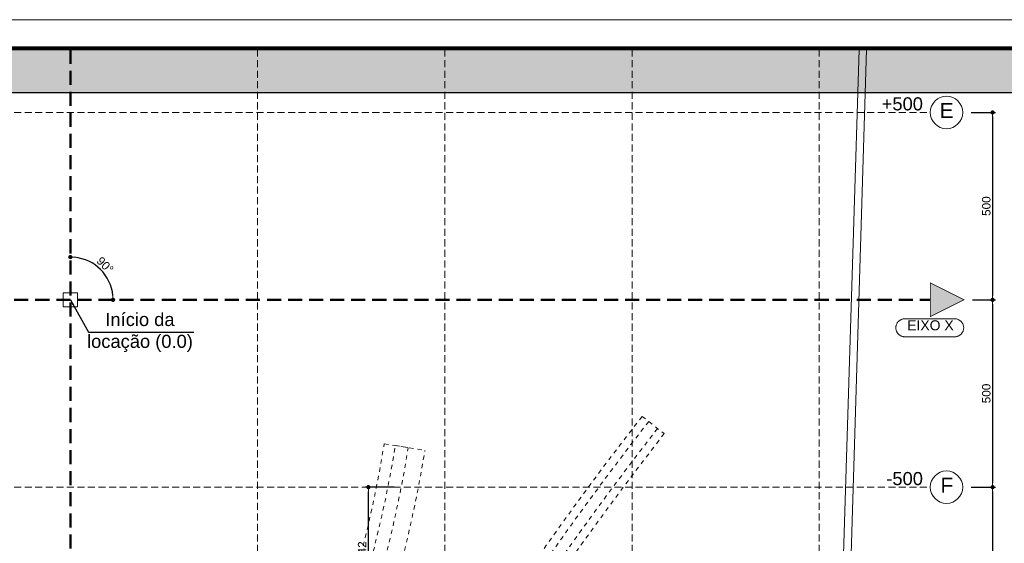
# Model space of a CAD drawing. Header units: millimetres. Extents: x 83 to 471, y -739 to 93.
# Tile 95 of 185: x 137 to 172, y -390 to -371. Entities that reach past the tile are written whole.
import ezdxf
from ezdxf.enums import TextEntityAlignment as Align

# ---------------------------------------------------------------- set-up
doc = ezdxf.new("R2010")
doc.units = ezdxf.units.MM
for name, pattern in [('CYPE_RAYA', [0.225, 0.1125, -0.1125]), ('CYPE_RAYAPUNTOPUNTO', [0.45, 0.225, -0.075, 0, -0.075, 0, -0.075]), ('TRAZO_HUECO', [0.75, 0.5, -0.25])]:
    doc.linetypes.add(name, pattern=pattern)
for name, color, linetype, lineweight in [('.', 7, 'Continuous', 5), ('__MAGNUS.Cota', 30, 'Continuous', 9), ('__MAGNUS.Margem', 7, 'Continuous', 70), ('__MAGNUS.Selo', 7, 'Continuous', 30), ('A-FLOR', 7, 'Continuous', 9), ('BL_CONTORNO', 7, 'Continuous', 30), ('CARGCIM', 7, 'Continuous', 9), ('COTA', 7, 'Continuous', 20), ('COTA_FORMAS', 7, 'CYPE_RAYAPUNTOPUNTO', 0), ('COTAS', 250, 'Continuous', 5), ('COTAS_REF_LINHAS', 7, 'Continuous', 20), ('LC-Eixos', 9, 'Continuous', 5), ('PECA_COMPLETA', 7, 'Continuous', 0)]:
    doc.layers.add(name, color=color, linetype=linetype, lineweight=lineweight)
doc.layers.add('COTAS - LOCAÇÃO', color=250, linetype='Continuous')
doc.styles.add('Arial', font='arial.ttf')
doc.styles.add('Arial Narrow', font='ARIALN.TTF')
doc.dimstyles.new('Copy of UM_75.000000', dxfattribs={"dimtxt": 0.3, "dimasz": 0.15, "dimexe": 0.1, "dimexo": 0.3, "dimgap": 0.07, "dimtad": 1, "dimdec": 0, "dimlfac": 75, "dimzin": 0, "dimdsep": 46, "dimtxsty": 'Arial', "dimblk": 'DOT', "dimcen": 0.09, "dimdle": 0.1, "dimclrd": 30, "dimclre": 30, "dimclrt": 7, "dimadec": 1, "dimazin": 2, "dimtfac": 1, "dimtdec": 0, "dimtofl": 0, "dimtmove": 0, "dimatfit": 3, "dimldrblk": 'DOT', "dimfxl": 1, "dimtolj": 1, "dimarcsym": 0})
doc.dimstyles.new('UM_50.000000 LOCAÇÃO', dxfattribs={"dimtxt": 0.22, "dimasz": 0.2, "dimexe": 0.1, "dimexo": 0.3, "dimgap": 0.07, "dimtad": 1, "dimjust": 1, "dimdec": 0, "dimlfac": 50, "dimdsep": 46, "dimtxsty": 'Arial', "dimcen": 0.09, "dimdle": 0.1, "dimse2": 1, "dimsd2": 1, "dimclrd": 30, "dimclre": 7, "dimclrt": 7, "dimadec": 1, "dimazin": 3, "dimtfac": 1, "dimtdec": 0, "dimtofl": 0, "dimtmove": 0, "dimatfit": 3, "dimfxl": 1, "dimtolj": 1, "dimarcsym": 0})

# ---------------------------------------------------------------- blocks, each defined once
blk = doc.blocks.new('*U1864')
at = {"layer": '__MAGNUS.Margem', "lineweight": 9}
blk.add_line((-1005.92, 828.72), (183.08, 828.72), dxfattribs=at)
at = {"layer": '__MAGNUS.Margem', "linetype": 'Continuous'}
blk.add_line((-980.92, 818.72), (173.08, 818.72), dxfattribs=at)
at = {"layer": '__MAGNUS.Selo', "style": 'Arial Narrow', "width": 1}
for tag, height, p in [('PROPRIETÁRIO', 3.4, (17.21, 48.91)), ('EDIFICAÇÃORESIDENCIAL', 3.4, (17.21, 40.61)), ('ESTRUTURAL', 3.4, (17.8, 20.69)), ('ANTEPROJETO', 2.43, (111.69, 13.5)), ('ARQ01/01', 5.5, (139.44, 9.5)), ('INDICADA', 2.43, (111.53, 8))]:
    blk.add_attdef(tag, text='', height=height, dxfattribs=at).set_placement(p, align=Align.MIDDLE_LEFT)
at = {"layer": '__MAGNUS.Selo', "lineweight": 30, "flags": 104}
for tag, p in [('ENDEREÇODAOBRA', (17.21, 33.54)), ('ENDEREÇODAOBRA', (17.21, 27.87)), ('TÍTULO', (17.21, 10.8))]:
    blk.add_attdef(tag, text='', height=3.4, dxfattribs=at).set_placement(p, align=Align.MIDDLE_LEFT)
blk = doc.blocks.new('_DOT')
at = {"layer": '__MAGNUS.Cota', "linetype": 'ByBlock'}
blk.add_line((-0.5, 0), (-1, 0), dxfattribs=at)
at = {"layer": '__MAGNUS.Cota', "linetype": 'ByBlock', "const_width": 0.5}
blk.add_lwpolyline([(-0.25, 0, 1), (0.25, 0, 1)], format="xyb", close=True, dxfattribs=at)
blk = doc.blocks.new('*D772')
at = {"layer": 'COTAS', "color": 30, "lineweight": -2}
for p, q in [((170.448, -374.6), (171.312, -374.6)), ((171.212, -374.75), (171.212, -381.117)), ((170.493, -381.267), (171.312, -381.267))]:
    blk.add_line(p, q, dxfattribs=at)
at = {"layer": 'Defpoints', "color": 0}
for p in [(170.148, -374.6), (170.193, -381.267), (171.212, -381.267)]:
    blk.add_point(p, dxfattribs=at)
at = {"layer": 'COTAS', "color": 30, "linetype": 'ByBlock', "lineweight": -2, "xscale": 0.15, "yscale": 0.15, "zscale": 0.15}
for p, rotation in [((171.212, -374.6), 90), ((171.212, -381.267), 270)]:
    blk.add_blockref('_DOT', p, dxfattribs=dict(at, rotation=rotation))
at = {"layer": 'COTAS', "color": 7, "insert": (170.988, -377.933), "char_height": 0.3, "attachment_point": 5, "rotation": 90, "style": 'Arial'}
blk.add_mtext('\\A1;500', dxfattribs=at)
blk = doc.blocks.new('*D773')
at = {"layer": 'COTAS', "color": 30, "lineweight": -2}
for p, q in [((170.493, -381.267), (171.312, -381.267)), ((171.212, -381.417), (171.212, -387.784)), ((170.448, -387.934), (171.312, -387.934))]:
    blk.add_line(p, q, dxfattribs=at)
at = {"layer": 'Defpoints', "color": 0}
for p in [(170.193, -381.267), (170.148, -387.934), (171.212, -387.934)]:
    blk.add_point(p, dxfattribs=at)
at = {"layer": 'COTAS', "color": 30, "linetype": 'ByBlock', "lineweight": -2, "xscale": 0.15, "yscale": 0.15, "zscale": 0.15}
for p, rotation in [((171.212, -381.267), 90), ((171.212, -387.934), 270)]:
    blk.add_blockref('_DOT', p, dxfattribs=dict(at, rotation=rotation))
at = {"layer": 'COTAS', "color": 7, "insert": (170.988, -384.6), "char_height": 0.3, "attachment_point": 5, "rotation": 90, "style": 'Arial'}
blk.add_mtext('\\A1;500', dxfattribs=at)
blk = doc.blocks.new('*D774')
at = {"layer": 'COTAS', "color": 30, "lineweight": -2}
for p, q in [((170.448, -387.934), (171.312, -387.934)), ((171.212, -388.084), (171.212, -394.451)), ((170.448, -394.601), (171.312, -394.601))]:
    blk.add_line(p, q, dxfattribs=at)
at = {"layer": 'Defpoints', "color": 0}
for p in [(170.148, -387.934), (170.148, -394.601), (171.212, -394.601)]:
    blk.add_point(p, dxfattribs=at)
at = {"layer": 'COTAS', "color": 30, "linetype": 'ByBlock', "lineweight": -2, "xscale": 0.15, "yscale": 0.15, "zscale": 0.15}
for p, rotation in [((171.212, -387.934), 90), ((171.212, -394.601), 270)]:
    blk.add_blockref('_DOT', p, dxfattribs=dict(at, rotation=rotation))
at = {"layer": 'COTAS', "color": 7, "insert": (170.988, -391.267), "char_height": 0.3, "attachment_point": 5, "rotation": 90, "style": 'Arial'}
blk.add_mtext('\\A1;500', dxfattribs=at)
blk = doc.blocks.new('*D935')
at = {"layer": 'COTAS', "color": 30, "lineweight": -2}
for p, q in [((149.908, -387.934), (148.886, -387.934)), ((148.986, -392.338), (148.986, -388.084)), ((150.033, -392.488), (148.886, -392.488))]:
    blk.add_line(p, q, dxfattribs=at)
at = {"layer": 'Defpoints', "color": 0}
for p in [(148.986, -387.934), (150.208, -387.934), (150.333, -392.488)]:
    blk.add_point(p, dxfattribs=at)
at = {"layer": 'COTAS', "color": 30, "linetype": 'ByBlock', "lineweight": -2, "xscale": 0.15, "yscale": 0.15, "zscale": 0.15}
for p, rotation in [((148.986, -387.934), 90), ((148.986, -392.488), 270)]:
    blk.add_blockref('_DOT', p, dxfattribs=dict(at, rotation=rotation))
at = {"layer": 'COTAS', "color": 7, "insert": (148.763, -390.211), "char_height": 0.3, "attachment_point": 5, "rotation": 90, "style": 'Arial'}
blk.add_mtext('\\A1;342', dxfattribs=at)
blk = doc.blocks.new('*D1165')
at = {"color": 30, "lineweight": -2}
blk.add_arc((138.373, -381.267), 1.521, 5.6518, 84.3482, dxfattribs=at)
at = {"layer": 'Defpoints', "color": 0}
for p in [(138.373, -372.365), (139.691, -380.506), (96.625, -381.267), (168.992, -381.267), (138.373, -421.269)]:
    blk.add_point(p, dxfattribs=at)
at = {"color": 30, "linetype": 'ByBlock', "lineweight": -2, "xscale": 0.15, "yscale": 0.15, "zscale": 0.15}
for p, rotation in [((138.373, -379.746), 177.1741047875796), ((139.894, -381.267), 272.8258952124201)]:
    blk.add_blockref('_DOT', p, dxfattribs=dict(at, rotation=rotation))
at = {"color": 7, "insert": (139.608, -380.032), "char_height": 0.3, "attachment_point": 5, "rotation": 315, "style": 'Arial'}
blk.add_mtext('\\A1;90%%d', dxfattribs=at)
blk = doc.blocks.new('G$C05BD9800')
at = {"layer": 'BL_CONTORNO', "linetype": 'CYPE_RAYA', "lineweight": 9}
blk.add_line((15.267, -3.111), (15.858, -3.572), dxfattribs=at)
for points in [[(-22.786, 3.513, -0.011062), (-21.612, 0.084, 0.026494), (-18.386, -9.9, 0.207194), (-9.883, -18.816, 0.211017), (-0.12, -18.726, 0.174771), (4.737, -14.276, 0.088296), (8.382, -3.843), (9.468, -4.018, -0.088194), (5.693, -14.821, -0.163729), (0.357, -19.718, -0.212089), (-10.345, -19.814, -0.206098), (-19.407, -10.313, -0.020417), (-22.658, -0.257, 0.011578), (-23.82, 3.133)], [(-23.068, 3.41, -0.011101), (-21.9, 0, 0.026472), (-18.667, -10.006, 0.207148), (-10, -19.091, 0.210904), (0, -19.001, 0.174544), (5, -14.419, 0.088139), (8.679, -3.891), (9.024, -3.947, -0.088226), (5.299, -14.603, -0.16834), (0.173, -19.307, -0.212164), (-10.167, -19.401, -0.206277), (-18.988, -10.148, -0.023359), (-22.229, -0.12, 0.01156), (-23.398, 3.288)]]:
    blk.add_lwpolyline(points, format="xyb", close=True, dxfattribs=at)
for points in [[(15.267, -3.111, 0.038727), (7.466, -14.891, -0.176188), (-0.078, -21.396, -0.173212), (-9.928, -21.451, -0.249625), (-21.018, -9.93, -0.00646), (-21.772, -7.796)], [(15.444, -3.249, 0.038728), (7.663, -15.001, -0.176222), (0, -21.607, -0.173196), (-10, -21.665, -0.249455), (-21.232, -10, -0.006436), (-21.985, -7.868, 0.006436)], [(15.858, -3.572, 0.03873), (8.121, -15.257, -0.176297), (0.183, -22.099, -0.173161), (-10.168, -22.162, -0.249072), (-21.731, -10.163, -0.00638), (-22.483, -8.037)], [(15.681, -3.434, 0.038729), (7.925, -15.147, -0.176265), (0.104, -21.888, -0.173176), (-10.096, -21.949, -0.249234), (-21.517, -10.093, -0.006404), (-22.269, -7.965)]]:
    blk.add_lwpolyline(points, format="xyb", dxfattribs=at)
blk = doc.blocks.new('ERER')
at = {"layer": '.', "true_color": 0xffffff}
h = blk.add_hatch(color=7, dxfattribs=at)
h.dxf.hatch_style = 1
h.paths.add_polyline_path([(0, 1.542), (79.365, 1.542), (79.365, 0), (0, 0), (0, 1.542)])
blk.add_lwpolyline([(0, 1.542), (79.365, 1.542), (79.365, 0), (0, 0)], close=True)

msp = doc.modelspace()

# ---------------------------------------------------------------- hatches: boundary and pattern name
at = {"layer": 'LC-Eixos'}
h = msp.add_hatch(color=256, dxfattribs=at)
h.dxf.hatch_style = 1
h.paths.add_polyline_path([(168.9921, -380.66621), (168.9921, -381.86753), (170.19343, -381.26687), (168.9921, -380.66621)])

# ---------------------------------------------------------------- linework, layer by layer
at = {"layer": 'A-FLOR'}
for p, q in [((166.45488, -372.36488), (165.29076, -410.55819)), ((166.72168, -372.36488), (165.47621, -413.22738))]:
    msp.add_line(p, q, dxfattribs=at)
at = {"layer": 'CARGCIM', "linetype": 'TRAZO_HUECO', "lineweight": 50}
for p, q in [((138.37313, -372.36488), (138.37313, -421.26887)), ((96.62457, -381.26687), (168.9921, -381.26687))]:
    msp.add_line(p, q, dxfattribs=at)
at = {"layer": 'COTA', "const_width": 0.02667}
msp.add_lwpolyline([(168.9921, -381.86753), (168.9921, -380.66621), (170.19343, -381.26687)], close=True, dxfattribs=at)
at = {"layer": 'COTA_FORMAS', "linetype": 'TRAZO_HUECO', "ltscale": 0.5}
for p, q in [((145.04013, -372.36488), (145.04013, -421.26887)), ((151.70713, -372.36488), (151.70713, -421.26887)), ((158.37413, -372.36488), (158.37413, -421.26887)), ((165.04113, -372.36488), (165.04113, -421.26887)), ((96.62457, -374.59987), (168.9921, -374.59987)), ((96.62457, -387.93387), (168.9921, -387.93387))]:
    msp.add_line(p, q, dxfattribs=at)
at = {"layer": 'COTAS', "color": 1}
msp.add_lwpolyline([(138.62495, -381.01505), (138.12131, -381.01505), (138.12131, -381.51869), (138.62495, -381.51869)], close=True, dxfattribs=at)
at = {"layer": 'COTAS_REF_LINHAS', "color": 7}
msp.add_lwpolyline([(168.08616, -381.94204), (168.06479, -381.94275), (168.04351, -381.94489), (168.02242, -381.94845), (168.00162, -381.95341), (167.98119, -381.95974), (167.96123, -381.96743), (167.94183, -381.97643), (167.92308, -381.98671), (167.90505, -381.99822), (167.88784, -382.0109), (167.8715, -382.02471), (167.85613, -382.03958), (167.84178, -382.05544), (167.82853, -382.07222), (167.81643, -382.08986), (167.80553, -382.10826), (167.79588, -382.12735), (167.78753, -382.14704), (167.78052, -382.16724), (167.77487, -382.18787), (167.77061, -382.20882), (167.76776, -382.23002), (167.76633, -382.25136), (167.76633, -382.27275), (167.76776, -382.29408), (167.77061, -382.31528), (167.77487, -382.33624), (167.78052, -382.35686), (167.78753, -382.37707), (167.79588, -382.39676), (167.80553, -382.41585), (167.81643, -382.43425), (167.82853, -382.45188), (167.84178, -382.46866), (167.85613, -382.48452), (167.8715, -382.49939), (167.88784, -382.5132), (167.90505, -382.52589), (167.92308, -382.53739), (167.94183, -382.54767), (167.96123, -382.55667), (167.98119, -382.56436), (168.00162, -382.5707), (168.02242, -382.57566), (168.04351, -382.57921), (168.06479, -382.58135), (168.08616, -382.58207), (169.86225, -382.58207), (169.88363, -382.58135), (169.90491, -382.57921), (169.926, -382.57566), (169.9468, -382.5707), (169.96723, -382.56436), (169.98718, -382.55667), (170.00658, -382.54767), (170.02534, -382.53739), (170.04337, -382.52589), (170.06058, -382.5132), (170.07692, -382.49939), (170.09229, -382.48452), (170.10663, -382.46866), (170.11989, -382.45188), (170.13199, -382.43425), (170.14289, -382.41585), (170.15254, -382.39676), (170.16089, -382.37707), (170.1679, -382.35686), (170.17355, -382.33624), (170.17781, -382.31528), (170.18066, -382.29408), (170.18209, -382.27275), (170.18209, -382.25136), (170.18066, -382.23002), (170.17781, -382.20882), (170.17355, -382.18787), (170.1679, -382.16724), (170.16089, -382.14704), (170.15254, -382.12735), (170.14289, -382.10826), (170.13199, -382.08986), (170.11989, -382.07222), (170.10663, -382.05544), (170.09229, -382.03958), (170.07692, -382.02471), (170.06058, -382.0109), (170.04337, -381.99822), (170.02534, -381.98671), (170.00658, -381.97643), (169.98718, -381.96743), (169.96723, -381.95974), (169.9468, -381.95341), (169.926, -381.94845), (169.90491, -381.94489), (169.88363, -381.94275), (169.86225, -381.94204), (168.08616, -381.94204)], close=True, dxfattribs=at)
for centre in [(169.56991, -374.59987), (169.56991, -387.93387)]:
    msp.add_circle(centre, 0.57781, dxfattribs=at)
at = {"layer": 'PECA_COMPLETA'}
msp.add_lwpolyline([(194.51797, -453.70506), (96.62457, -453.70506), (96.62457, -372.36488), (194.51797, -372.36488)], close=True, dxfattribs=at)

# ---------------------------------------------------------------- block references
msp.add_blockref('ERER', (96.62457, -373.90686))
at = {"xscale": 1.33333333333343, "yscale": 1.33333333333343, "zscale": 1.33333333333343}
msp.add_blockref('G$C05BD9800', (138.37313, -381.26687), dxfattribs=at)
at = {"layer": '__MAGNUS.Selo', "color": 7, "true_color": 0xffffff, "xscale": 0.0999999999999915, "yscale": 0.0999999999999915, "zscale": 0.0999999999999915}
msp.add_blockref('*U1864', (194.62889, -454.17188), dxfattribs=at)

# ---------------------------------------------------------------- texts
at = {"layer": 'COTAS', "insert": (140.85107, -381.73322), "char_height": 0.46669, "width": 3.7733909, "attachment_point": 2, "style": 'Arial'}
msp.add_mtext('Início da locação (0.0)', dxfattribs=at)
at = {"layer": 'COTAS_REF_LINHAS', "color": 7, "style": 'Arial'}
for s, height, p in [('E', 0.53336, (169.32203, -374.79584)), ('EIXO X', 0.355573, (168.16976, -382.35095)), ('F', 0.53336, (169.35586, -388.12984))]:
    msp.add_text(s, height=height, dxfattribs=at).set_placement(p)
at = {"layer": 'COTAS_REF_LINHAS', "color": 7, "char_height": 0.46669, "attachment_point": 3, "style": 'Arial'}
for s, insert in [('+500', (168.73049, -374.06022)), ('-500', (168.73049, -387.39422))]:
    msp.add_mtext(s, dxfattribs=dict(at, insert=insert))

# ---------------------------------------------------------------- dimensions: what is measured, and where the dimension line sits
dim = msp.add_angular_dim_2l(base=(139.69058, -380.50624), line1=((96.62457, -381.26687), (168.9921, -381.26687)), line2=((138.37313, -372.36488), (138.37313, -421.26887)), dimstyle='Copy of UM_75.000000')
dim.commit()
dim.dimension.update_dxf_attribs({"geometry": '*D1165', "text_midpoint": (139.60801, -380.03199)})
at = {"layer": 'COTAS'}
for base, p1, p2, picture, middle in [((171.21158, -381.26687), (170.14772, -374.59987), (170.19343, -381.26687), '*D772', (170.98841, -377.93337)), ((171.21158, -387.93387), (170.19343, -381.26687), (170.14772, -387.93387), '*D773', (170.98841, -384.60037)), ((148.98597, -387.93387), (150.33331, -392.48796), (150.20836, -387.93387), '*D935', (148.76269, -390.21091)), ((171.21158, -394.60087), (170.14772, -387.93387), (170.14772, -394.60087), '*D774', (170.98841, -391.26737))]:
    dim = msp.add_linear_dim(base=base, p1=p1, p2=p2, angle=90, dimstyle='Copy of UM_75.000000', dxfattribs=at)
    dim.commit()
    dim.dimension.update_dxf_attribs({"geometry": picture, "text_midpoint": middle})

# ---------------------------------------------------------------- leaders
at = {"layer": 'COTAS - LOCAÇÃO'}
msp.add_leader([(138.37313, -381.26687), (139.01836, -382.41272), (142.77283, -382.41272)], dimstyle='UM_50.000000 LOCAÇÃO', override={"dimgap": 0.07, "dimtad": 0}, dxfattribs=at)

doc.saveas('drawing.dxf')
